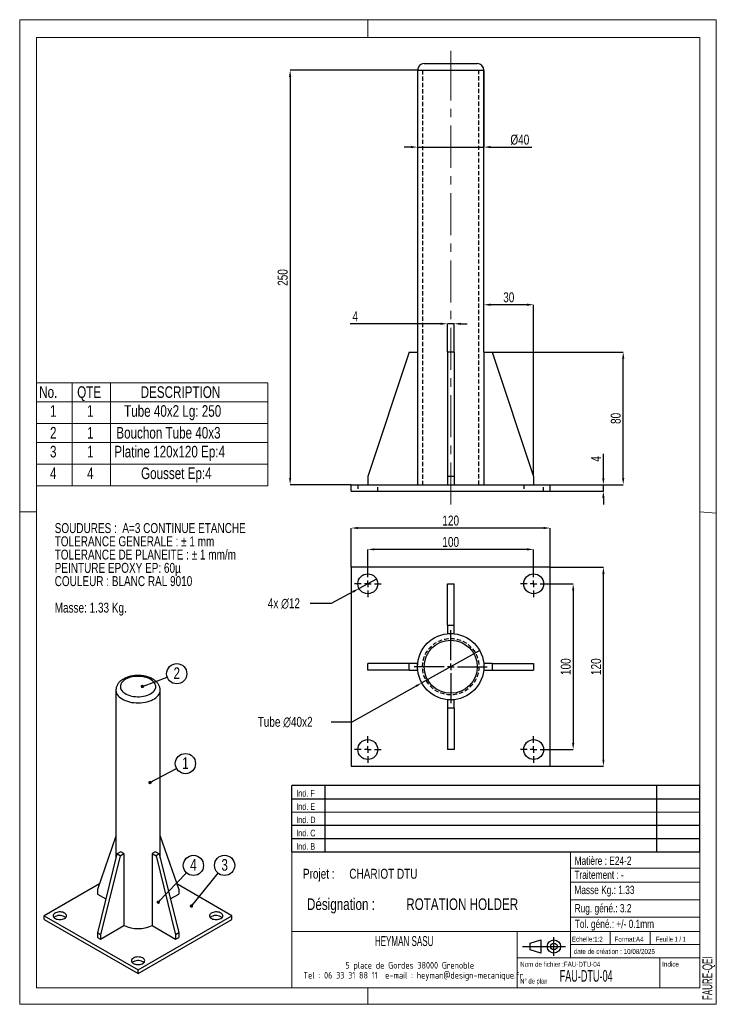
# Model space of a CAD drawing. Header units: millimetres. Extents: x 0 to 210, y 0 to 297.
import ezdxf

# ---------------------------------------------------------------- set-up
doc = ezdxf.new("R2010")
doc.units = ezdxf.units.MM
doc.header["$PDSIZE"] = -1
doc.linetypes.add('CENTERX2', pattern=[20.32, 12.7, -2.54, 2.54, -2.54])
doc.linetypes.add('HIDDEN', pattern=[1.905, 1.27, -0.635])
for name, color, linetype in [('COTES', 1, 'Continuous'), ('NOTES', 6, 'Continuous'), ('TRAIT-MIXTES', 3, 'CENTERX2'), ('TRAIT-TIRET', 2, 'HIDDEN')]:
    doc.layers.add(name, color=color, linetype=linetype)
doc.layers.add('TRAIT-FORT', color=4, linetype='Continuous', lineweight=25)
doc.styles.add('SLDTEXTSTYLE0', font='TXT', dxfattribs={"width": 0.75})
doc.styles.add('SLDTEXTSTYLE1', font='TXT', dxfattribs={"width": 0.605})
doc.styles.add('SLDTEXTSTYLE2', font='TXT', dxfattribs={"width": 0.692308})
doc.styles.add('SLDTEXTSTYLE3', font='TXT', dxfattribs={"width": 0.7})
doc.styles.add('SLDTEXTSTYLE4', font='TXT', dxfattribs={"width": 0.585018})
doc.styles.add('SLDTEXTSTYLE5', font='ISOCP3', dxfattribs={"width": 0.96})
doc.dimstyles.new('SLDDIMSTYLE0', dxfattribs={"dimtxt": 3, "dimasz": 2, "dimexe": 0, "dimexo": 0.0625, "dimgap": 0.75, "dimtad": 1, "dimdec": 0, "dimlfac": 2, "dimrnd": 1e-09, "dimzin": 12, "dimdsep": 46, "dimtxsty": 'SLDTEXTSTYLE0', "dimsah": 1, "dimcen": 0.09, "dimadec": 0, "dimazin": 3, "dimtfac": 1, "dimtdec": 0, "dimtmove": 0, "dimatfit": 0, "dimfxl": 1, "dimfrac": 2, "dimtolj": 1, "dimtzin": 12, "dimarcsym": 0})
doc.dimstyles.new('SLDDIMSTYLE1', dxfattribs={"dimtxt": 3, "dimasz": 2, "dimexe": 0, "dimexo": 0.0625, "dimgap": 0.75, "dimtad": 1, "dimdec": 0, "dimlfac": 2, "dimrnd": 1e-09, "dimzin": 12, "dimdsep": 46, "dimtxsty": 'SLDTEXTSTYLE0', "dimsah": 1, "dimcen": 0.09, "dimadec": 0, "dimazin": 3, "dimtfac": 1, "dimtdec": 0, "dimtofl": 0, "dimtmove": 0, "dimatfit": 3, "dimfxl": 1, "dimfrac": 2, "dimtolj": 1, "dimtzin": 12, "dimarcsym": 0})
doc.dimstyles.new('SLDDIMSTYLE2', dxfattribs={"dimtxt": 3, "dimasz": 2, "dimexe": 0, "dimexo": 0.0625, "dimgap": 0.75, "dimtad": 0, "dimtih": 1, "dimtoh": 1, "dimdec": 0, "dimlfac": 2, "dimrnd": 1e-09, "dimzin": 12, "dimdsep": 46, "dimtxsty": 'SLDTEXTSTYLE0', "dimblk1": 'NONE', "dimsah": 1, "dimcen": 0, "dimadec": 0, "dimazin": 3, "dimtfac": 1, "dimtdec": 0, "dimtmove": 0, "dimatfit": 3, "dimldrblk": 'NONE', "dimfxl": 1, "dimfrac": 2, "dimtolj": 1, "dimtzin": 12, "dimarcsym": 0})
doc.dimstyles.new('SLDDIMSTYLE3', dxfattribs={"dimtxt": 0.18, "dimasz": 1, "dimexe": 0, "dimexo": 0.0625, "dimgap": 0, "dimtad": 0, "dimtih": 1, "dimtoh": 1, "dimdec": 0, "dimrnd": 1e-09, "dimzin": 0, "dimdsep": 46, "dimtxsty": 'Standard', "dimblk1": 'DOT', "dimblk2": 'DOT', "dimsah": 1, "dimcen": 0.09, "dimadec": 0, "dimazin": 0, "dimtfac": 1, "dimtdec": 0, "dimtofl": 0, "dimtmove": 0, "dimatfit": 3, "dimldrblk": 'DOT', "dimfxl": 1, "dimfrac": 2, "dimtolj": 1, "dimtzin": 0, "dimarcsym": 0})

# ---------------------------------------------------------------- blocks, each defined once
blk = doc.blocks.new('Bloc26')
for p, q in [((123, 20), (0, 20)), ((0, 0), (0, 20)), ((10, 20), (10, 0)), ((110, 20), (110, 0)), ((123, 0), (123, 20)), ((0, 16), (123, 16)), ((0, 8), (123, 8)), ((0, 4), (123, 4)), ((0, 0), (123, 0))]:
    blk.add_line(p, q)
at = {"color": 7, "linetype": 'Continuous', "lineweight": 18}
blk.add_line((0, 12), (123, 12), dxfattribs=at)
at = {"color": 7}
for tag in ['AUTOATTR0', 'AUTOATTR1', 'AUTOATTR2', 'AUTOATTR3', 'AUTOATTR4', 'AUTOATTR5', 'AUTOATTR6', 'AUTOATTR7', 'AUTOATTR8', 'AUTOATTR9']:
    blk.add_attdef(tag, (0, 0), '', height=1, dxfattribs=at)
at = {"layer": 'NOTES', "color": 211, "char_height": 2, "attachment_point": 1, "style": 'SLDTEXTSTYLE0'}
for s, insert in [('Ind. F', (1.36, 18.66)), ('Ind. E', (1.36, 14.66)), ('Ind. D', (1.36, 10.66)), ('Ind. C', (1.36, 6.66)), ('Ind. B', (1.36, 2.66))]:
    blk.add_mtext(s, dxfattribs=dict(at, insert=insert))
blk = doc.blocks.new('Bloc2_7')
for p, q in [((2.32, 3.8), (5.55, 4.8)), ((2.32, 1.8), (2.32, 3.8)), ((5.55, 4.8), (5.55, 0.8)), ((9.48, 0), (9.48, 5.6)), ((0, 2.8), (12.98, 2.8)), ((5.55, 0.8), (2.32, 1.8))]:
    blk.add_line(p, q)
for radius in [2, 1]:
    blk.add_circle((9.48, 2.8), radius)
blk = doc.blocks.new('SW_NOTE_0')
at = {"layer": 'NOTES', "color": 0, "char_height": 3, "attachment_point": 1, "style": 'SLDTEXTSTYLE0'}
for s, insert in [('SOUDURES :  A=3 CONTINUE ETANCHE', (0, 3.87)), ('TOLERANCE GENERALE : ± 1 mm', (0, -0.13)), ('TOLERANCE DE PLANEITE : ± 1 mm/m', (0, -4.13)), ('PEINTURE EPOXY EP: 60µ', (0, -8.13)), ('COULEUR : BLANC RAL 9010', (0, -12.13)), ('Masse: 1.33 Kg.', (0, -20.13))]:
    blk.add_mtext(s, dxfattribs=dict(at, insert=insert))
blk = doc.blocks.new('SW_NOTE_1')
at = {"layer": 'NOTES', "color": 0, "char_height": 3.5, "attachment_point": 1, "style": 'SLDTEXTSTYLE0'}
for s, insert in [('Désignation :', (0, 4.51)), ('ROTATION HOLDER', (29.93, 4.51))]:
    blk.add_mtext(s, dxfattribs=dict(at, insert=insert))
blk = doc.blocks.new('SW_NOTE_2')
at = {"layer": 'NOTES', "color": 0, "char_height": 3, "attachment_point": 1, "style": 'SLDTEXTSTYLE0'}
for s, insert in [('Projet :', (0, 3.87)), ('CHARIOT DTU', (13.98, 3.87))]:
    blk.add_mtext(s, dxfattribs=dict(at, insert=insert))
blk = doc.blocks.new('SW_NOTE_3')
at = {"layer": 'NOTES', "color": 0, "char_height": 2, "attachment_point": 2, "style": 'SLDTEXTSTYLE5'}
for s, insert in [('5 place de Gordes 38000 Grenoble', (20.94, 2.58)), ('Tel : 06 33 31 88 11  e-mail : heyman@design-mecanique.fr', (22, -0.42))]:
    blk.add_mtext(s, dxfattribs=dict(at, insert=insert))
blk = doc.blocks.new('SW_TABLEANNOTATION_0')
at = {"color": 0, "linetype": 'Continuous', "lineweight": 18}
for p, q in [((0, 0), (0, -31.06)), ((69.82, 0), (0, 0)), ((10.8, 0), (10.8, -5.74)), ((22.36, 0), (22.36, -5.74)), ((69.82, -31.06), (69.82, 0)), ((0, -5.74), (69.82, -5.74)), ((10.8, -5.74), (10.8, -31.06)), ((22.36, -5.74), (22.36, -31.06)), ((0, -12.27), (69.82, -12.27)), ((0, -18.01), (69.82, -18.01)), ((0, -24.54), (69.82, -24.54)), ((0, -31.06), (69.82, -31.06))]:
    blk.add_line(p, q, dxfattribs=at)
at = {"color": 0, "linetype": 'Continuous', "lineweight": 18, "char_height": 3.5, "attachment_point": 1, "style": 'SLDTEXTSTYLE0'}
for s, insert in [('No.', (0.85, -1.06)), ('QTE', (12.3, -1.06)), ('DESCRIPTION', (31.44, -1.06)), ('1', (4.11, -6.76)), ('1', (15.29, -6.76)), ('Tube 40x2 Lg: 250', (26.45, -6.76)), ('2', (4.11, -13.33)), ('1', (15.29, -13.33)), ('Bouchon Tube 40x3', (24.1, -13.33)), ('3', (4.11, -19.02)), ('1', (15.29, -19.02)), ('Platine 120x120 Ep:4', (23.5, -19.02)), ('4', (4.11, -25.55)), ('4', (15.29, -25.55)), ('Gousset Ep:4', (31.56, -25.55))]:
    blk.add_mtext(s, dxfattribs=dict(at, insert=insert))
blk = doc.blocks.new('_D')
at = {"layer": 'COTES', "color": 0, "lineweight": -2, "transparency": 16777216}
for p, q in [((175.94, 158.74), (175.94, 166.01)), ((159.99, 156.74), (175.94, 156.74)), ((159.99, 154.74), (175.94, 154.74)), ((175.94, 154.74), (175.94, 156.74)), ((175.94, 152.74), (175.94, 150.74))]:
    blk.add_line(p, q, dxfattribs=at)
at = {"layer": 'COTES', "color": 0, "transparency": 16777216}
for points in [[(175.6, 158.74), (176.27, 158.74), (175.94, 156.74)], [(175.6, 152.74), (176.27, 152.74), (175.94, 154.74)]]:
    blk.add_solid(points, dxfattribs=at)
at = {"layer": 'Defpoints', "color": 0, "transparency": 16777216}
for p in [(159.92, 156.74), (159.92, 154.74), (175.94, 156.74)]:
    blk.add_point(p, dxfattribs=at)
at = {"layer": 'COTES', "color": 0, "transparency": 16777216, "insert": (172.19, 164.51), "char_height": 3, "attachment_point": 2, "rotation": 90, "style": 'SLDTEXTSTYLE0'}
blk.add_mtext('\\A1;4', dxfattribs=at)
blk = doc.blocks.new('_D_1')
at = {"layer": 'COTES', "color": 0, "lineweight": -2, "transparency": 16777216}
for p, q in [((142.49, 196.74), (181.92, 196.74)), ((181.92, 158.74), (181.92, 194.74)), ((159.99, 156.74), (181.92, 156.74))]:
    blk.add_line(p, q, dxfattribs=at)
at = {"layer": 'COTES', "color": 0, "transparency": 16777216}
for points in [[(181.59, 194.74), (182.26, 194.74), (181.92, 196.74)], [(181.59, 158.74), (182.26, 158.74), (181.92, 156.74)]]:
    blk.add_solid(points, dxfattribs=at)
at = {"layer": 'Defpoints', "color": 0, "transparency": 16777216}
for p in [(142.42, 196.74), (181.92, 196.74), (159.92, 156.74)]:
    blk.add_point(p, dxfattribs=at)
at = {"layer": 'COTES', "color": 0, "transparency": 16777216, "insert": (178.17, 176.74), "char_height": 3, "attachment_point": 2, "rotation": 90, "style": 'SLDTEXTSTYLE0'}
blk.add_mtext('\\A1;80', dxfattribs=at)
blk = doc.blocks.new('_D_2')
at = {"layer": 'COTES', "color": 0, "lineweight": -2, "transparency": 16777216}
for p, q in [((119.86, 281.74), (81.51, 281.74)), ((81.51, 279.74), (81.51, 158.74)), ((99.86, 156.74), (81.51, 156.74))]:
    blk.add_line(p, q, dxfattribs=at)
at = {"layer": 'COTES', "color": 0, "transparency": 16777216}
for points in [[(81.18, 279.74), (81.84, 279.74), (81.51, 281.74)], [(81.18, 158.74), (81.84, 158.74), (81.51, 156.74)]]:
    blk.add_solid(points, dxfattribs=at)
at = {"layer": 'Defpoints', "color": 0, "transparency": 16777216}
for p in [(119.92, 281.74), (81.51, 156.74), (99.92, 156.74)]:
    blk.add_point(p, dxfattribs=at)
at = {"layer": 'COTES', "color": 0, "transparency": 16777216, "insert": (77.76, 219.24), "char_height": 3, "attachment_point": 2, "rotation": 90, "style": 'SLDTEXTSTYLE0'}
blk.add_mtext('\\A1;250', dxfattribs=at)
blk = doc.blocks.new('_D_3')
at = {"layer": 'COTES', "color": 0, "lineweight": -2, "transparency": 16777216}
for p, q in [((126.92, 205.27), (99.64, 205.27)), ((128.92, 196.8), (128.92, 205.27)), ((130.92, 205.27), (128.92, 205.27)), ((130.92, 196.8), (130.92, 205.27)), ((132.92, 205.27), (134.92, 205.27))]:
    blk.add_line(p, q, dxfattribs=at)
at = {"layer": 'COTES', "color": 0, "transparency": 16777216}
for points in [[(126.92, 205.6), (126.92, 204.94), (128.92, 205.27)], [(132.92, 205.6), (132.92, 204.94), (130.92, 205.27)]]:
    blk.add_solid(points, dxfattribs=at)
at = {"layer": 'Defpoints', "color": 0, "transparency": 16777216}
for p in [(128.92, 205.27), (128.92, 196.74), (130.92, 196.74)]:
    blk.add_point(p, dxfattribs=at)
at = {"layer": 'COTES', "color": 0, "transparency": 16777216, "insert": (101.14, 209.02), "char_height": 3, "attachment_point": 2, "style": 'SLDTEXTSTYLE0'}
blk.add_mtext('\\A1;4', dxfattribs=at)
blk = doc.blocks.new('_D_4')
at = {"layer": 'COTES', "color": 0, "lineweight": -2, "transparency": 16777216}
for p, q in [((139.92, 196.8), (139.92, 211.02)), ((152.92, 211.02), (141.92, 211.02)), ((154.92, 159.3), (154.92, 211.02))]:
    blk.add_line(p, q, dxfattribs=at)
at = {"layer": 'COTES', "color": 0, "transparency": 16777216}
for points in [[(141.92, 211.35), (141.92, 210.68), (139.92, 211.02)], [(152.92, 211.35), (152.92, 210.68), (154.92, 211.02)]]:
    blk.add_solid(points, dxfattribs=at)
at = {"layer": 'Defpoints', "color": 0, "transparency": 16777216}
for p in [(139.92, 211.02), (139.92, 196.74), (154.92, 159.24)]:
    blk.add_point(p, dxfattribs=at)
at = {"layer": 'COTES', "color": 0, "transparency": 16777216, "insert": (147.42, 214.77), "char_height": 3, "attachment_point": 2, "style": 'SLDTEXTSTYLE0'}
blk.add_mtext('\\A1;30', dxfattribs=at)
blk = doc.blocks.new('_D_5')
at = {"layer": 'COTES', "color": 0, "lineweight": -2, "transparency": 16777216}
for p, q in [((119.92, 281.68), (119.92, 258.57)), ((139.92, 281.68), (139.92, 258.57)), ((117.92, 258.57), (115.92, 258.57)), ((119.92, 258.57), (139.92, 258.57)), ((141.92, 258.57), (154.33, 258.57))]:
    blk.add_line(p, q, dxfattribs=at)
at = {"layer": 'COTES', "color": 0, "transparency": 16777216}
for points in [[(117.92, 258.91), (117.92, 258.24), (119.92, 258.57)], [(141.92, 258.91), (141.92, 258.24), (139.92, 258.57)]]:
    blk.add_solid(points, dxfattribs=at)
at = {"layer": 'Defpoints', "color": 0, "transparency": 16777216}
for p in [(119.92, 281.74), (139.92, 281.74), (139.92, 258.57)]:
    blk.add_point(p, dxfattribs=at)
at = {"layer": 'COTES', "color": 0, "transparency": 16777216, "insert": (150.76, 262.32), "char_height": 3, "attachment_point": 2, "style": 'SLDTEXTSTYLE0'}
blk.add_mtext('\\A1;%%c40', dxfattribs=at)
blk = doc.blocks.new('_D_6')
at = {"layer": 'COTES', "color": 0, "lineweight": -2, "transparency": 16777216}
for p, q in [((158.99, 126.84), (166.84, 126.84)), ((166.84, 124.84), (166.84, 78.84)), ((158.99, 76.84), (166.84, 76.84))]:
    blk.add_line(p, q, dxfattribs=at)
at = {"layer": 'COTES', "color": 0, "transparency": 16777216}
for points in [[(166.5, 124.84), (167.17, 124.84), (166.84, 126.84)], [(166.5, 78.84), (167.17, 78.84), (166.84, 76.84)]]:
    blk.add_solid(points, dxfattribs=at)
at = {"layer": 'Defpoints', "color": 0, "transparency": 16777216}
for p in [(158.92, 126.84), (158.92, 76.84), (166.84, 76.84)]:
    blk.add_point(p, dxfattribs=at)
at = {"layer": 'COTES', "color": 0, "transparency": 16777216, "insert": (163.09, 101.84), "char_height": 3, "attachment_point": 2, "rotation": 90, "style": 'SLDTEXTSTYLE0'}
blk.add_mtext('\\A1;100', dxfattribs=at)
blk = doc.blocks.new('_D_7')
at = {"layer": 'COTES', "color": 0, "lineweight": -2, "transparency": 16777216}
for p, q in [((159.99, 131.84), (175.95, 131.84)), ((175.95, 73.84), (175.95, 129.84)), ((159.99, 71.84), (175.95, 71.84))]:
    blk.add_line(p, q, dxfattribs=at)
at = {"layer": 'COTES', "color": 0, "transparency": 16777216}
for points in [[(175.62, 129.84), (176.29, 129.84), (175.95, 131.84)], [(175.62, 73.84), (176.29, 73.84), (175.95, 71.84)]]:
    blk.add_solid(points, dxfattribs=at)
at = {"layer": 'Defpoints', "color": 0, "transparency": 16777216}
for p in [(159.92, 131.84), (175.95, 131.84), (159.92, 71.84)]:
    blk.add_point(p, dxfattribs=at)
at = {"layer": 'COTES', "color": 0, "transparency": 16777216, "insert": (172.2, 101.84), "char_height": 3, "attachment_point": 2, "rotation": 90, "style": 'SLDTEXTSTYLE0'}
blk.add_mtext('\\A1;120', dxfattribs=at)
blk = doc.blocks.new('_D_8')
at = {"layer": 'COTES', "color": 0, "lineweight": -2, "transparency": 16777216}
for p, q in [((104.92, 130.9), (104.92, 137.22)), ((152.92, 137.22), (106.92, 137.22)), ((154.92, 130.9), (154.92, 137.22))]:
    blk.add_line(p, q, dxfattribs=at)
at = {"layer": 'COTES', "color": 0, "transparency": 16777216}
for points in [[(106.92, 137.55), (106.92, 136.89), (104.92, 137.22)], [(152.92, 137.55), (152.92, 136.89), (154.92, 137.22)]]:
    blk.add_solid(points, dxfattribs=at)
at = {"layer": 'Defpoints', "color": 0, "transparency": 16777216}
for p in [(104.92, 137.22), (104.92, 130.84), (154.92, 130.84)]:
    blk.add_point(p, dxfattribs=at)
at = {"layer": 'COTES', "color": 0, "transparency": 16777216, "insert": (129.92, 140.97), "char_height": 3, "attachment_point": 2, "style": 'SLDTEXTSTYLE0'}
blk.add_mtext('\\A1;100', dxfattribs=at)
blk = doc.blocks.new('_D_9')
at = {"layer": 'COTES', "color": 0, "lineweight": -2, "transparency": 16777216}
for p, q in [((99.92, 131.9), (99.92, 143.67)), ((157.92, 143.67), (101.92, 143.67)), ((159.92, 131.9), (159.92, 143.67))]:
    blk.add_line(p, q, dxfattribs=at)
at = {"layer": 'COTES', "color": 0, "transparency": 16777216}
for points in [[(101.92, 144), (101.92, 143.34), (99.92, 143.67)], [(157.92, 144), (157.92, 143.34), (159.92, 143.67)]]:
    blk.add_solid(points, dxfattribs=at)
at = {"layer": 'Defpoints', "color": 0, "transparency": 16777216}
for p in [(99.92, 143.67), (99.92, 131.84), (159.92, 131.84)]:
    blk.add_point(p, dxfattribs=at)
at = {"layer": 'COTES', "color": 0, "transparency": 16777216, "insert": (129.92, 147.42), "char_height": 3, "attachment_point": 2, "style": 'SLDTEXTSTYLE0'}
blk.add_mtext('\\A1;120', dxfattribs=at)
blk = doc.blocks.new('_D_10')
at = {"layer": 'COTES', "color": 0, "lineweight": -2, "transparency": 16777216}
for p, q in [((107.57, 128.26), (102.28, 125.42)), ((94.01, 120.97), (100.52, 124.47)), ((87.54, 120.97), (94.01, 120.97))]:
    blk.add_line(p, q, dxfattribs=at)
at = {"layer": 'COTES', "color": 0, "transparency": 16777216}
blk.add_solid([(100.36, 124.76), (100.68, 124.18), (102.28, 125.42)], dxfattribs=at)
at = {"layer": 'Defpoints', "color": 0, "transparency": 16777216}
for p in [(107.57, 128.26), (102.28, 125.42)]:
    blk.add_point(p, dxfattribs=at)
at = {"layer": 'COTES', "color": 0, "transparency": 16777216, "insert": (74.79, 122.47), "char_height": 3, "attachment_point": 1, "style": 'SLDTEXTSTYLE0'}
blk.add_mtext('\\A1;4x ∅12', dxfattribs=at)
blk = doc.blocks.new('_None')
blk = doc.blocks.new('_D_11')
at = {"layer": 'COTES', "color": 0, "lineweight": -2, "transparency": 16777216}
for p, q in [((138.65, 106.72), (121.2, 96.96)), ((100.2, 85.21), (119.45, 95.98)), ((93.86, 85.21), (100.2, 85.21))]:
    blk.add_line(p, q, dxfattribs=at)
at = {"layer": 'COTES', "color": 0, "transparency": 16777216}
blk.add_solid([(119.29, 96.27), (119.62, 95.69), (121.2, 96.96)], dxfattribs=at)
at = {"layer": 'Defpoints', "color": 0, "transparency": 16777216}
for p in [(138.65, 106.72), (121.2, 96.96)]:
    blk.add_point(p, dxfattribs=at)
at = {"layer": 'COTES', "color": 0, "transparency": 16777216, "insert": (71.73, 86.71), "char_height": 3, "attachment_point": 1, "style": 'SLDTEXTSTYLE0'}
blk.add_mtext('\\A1;Tube ∅40x2', dxfattribs=at)
blk = doc.blocks.new('SW_CENTERMARKSYMBOL_0')
at = {"layer": 'TRAIT-MIXTES', "color": 0}
for p, q in [((0, 2), (0, 11)), ((-2, 0), (-11, 0)), ((0, 0), (-1, 0)), ((0, 0), (0, 1)), ((0, 0), (0, -1)), ((0, 0), (1, 0)), ((2, 0), (11, 0)), ((0, -2), (0, -11))]:
    blk.add_line(p, q, dxfattribs=at)
blk = doc.blocks.new('SW_CENTERMARKSYMBOL_1')
at = {"layer": 'TRAIT-MIXTES', "color": 0}
for p, q in [((0, 2), (0, 4)), ((-2, 0), (-4, 0)), ((0, 0), (-1, 0)), ((0, 0), (0, 1)), ((0, 0), (0, -1)), ((0, 0), (1, 0)), ((2, 0), (4, 0)), ((0, -2), (0, -4))]:
    blk.add_line(p, q, dxfattribs=at)
blk = doc.blocks.new('SW_CENTERMARKSYMBOL_2')
at = {"layer": 'TRAIT-MIXTES', "color": 0}
for p, q in [((0, 2), (0, 4)), ((-2, 0), (-4, 0)), ((0, 0), (-1, 0)), ((0, 0), (0, 1)), ((0, 0), (0, -1)), ((0, 0), (1, 0)), ((2, 0), (4, 0)), ((0, -2), (0, -4))]:
    blk.add_line(p, q, dxfattribs=at)
blk = doc.blocks.new('SW_CENTERMARKSYMBOL_3')
at = {"layer": 'TRAIT-MIXTES', "color": 0}
for p, q in [((0, 2), (0, 4)), ((-2, 0), (-4, 0)), ((0, 0), (-1, 0)), ((0, 0), (0, 1)), ((0, 0), (0, -1)), ((0, 0), (1, 0)), ((2, 0), (4, 0)), ((0, -2), (0, -4))]:
    blk.add_line(p, q, dxfattribs=at)
blk = doc.blocks.new('SW_CENTERMARKSYMBOL_4')
at = {"layer": 'TRAIT-MIXTES', "color": 0}
for p, q in [((0, 2), (0, 4)), ((-2, 0), (-4, 0)), ((0, 0), (-1, 0)), ((0, 0), (0, 1)), ((0, 0), (0, -1)), ((0, 0), (1, 0)), ((2, 0), (4, 0)), ((0, -2), (0, -4))]:
    blk.add_line(p, q, dxfattribs=at)
blk = doc.blocks.new('SW_NOTE_4')
at = {"layer": 'NOTES', "color": 0}
blk.add_circle((2.69, 1.44), 3.05, dxfattribs=at)
at = {"layer": 'NOTES', "color": 0, "insert": (2.7, 3.35), "char_height": 3.5, "attachment_point": 2, "style": 'SLDTEXTSTYLE0'}
blk.add_mtext('1', dxfattribs=at)
blk = doc.blocks.new('_Dot')
at = {"color": 0, "linetype": 'ByBlock', "lineweight": -2}
blk.add_line((-0.5, 0), (-1, 0), dxfattribs=at)
at = {"color": 0, "linetype": 'ByBlock', "const_width": 0.5}
blk.add_lwpolyline([(-0.25, 0, 1), (0.25, 0, 1)], format="xyb", close=True, dxfattribs=at)
blk = doc.blocks.new('SW_NOTE_5')
at = {"layer": 'NOTES', "color": 0}
blk.add_circle((2.86, 1.06), 3.05, dxfattribs=at)
at = {"layer": 'NOTES', "color": 0, "insert": (2.87, 2.97), "char_height": 3.5, "attachment_point": 2, "style": 'SLDTEXTSTYLE0'}
blk.add_mtext('2', dxfattribs=at)
blk = doc.blocks.new('SW_NOTE_6')
at = {"layer": 'NOTES', "color": 0}
blk.add_circle((1.93, 2.37), 3.05, dxfattribs=at)
at = {"layer": 'NOTES', "color": 0, "insert": (1.94, 4.27), "char_height": 3.5, "attachment_point": 2, "style": 'SLDTEXTSTYLE0'}
blk.add_mtext('3', dxfattribs=at)
blk = doc.blocks.new('SW_NOTE_7')
at = {"layer": 'NOTES', "color": 0}
blk.add_circle((2.11, 2.21), 3.05, dxfattribs=at)
at = {"layer": 'NOTES', "color": 0, "insert": (2.11, 4.12), "char_height": 3.5, "attachment_point": 2, "style": 'SLDTEXTSTYLE0'}
blk.add_mtext('4', dxfattribs=at)

msp = doc.modelspace()

# ---------------------------------------------------------------- linework, layer by layer
at = {"lineweight": 18}
for p, q in [((-0.02, 297), (209.98, 297)), ((-0.02, 297), (-0.02, 0)), ((104.98, 297), (104.98, 291.63)), ((209.98, 297), (209.98, 0)), ((5, 291.63), (205, 291.63)), ((5, 291.63), (5, 148.51)), ((205, 291.63), (205, 5)), ((129.92, 283.74), (129.92, 287.64)), ((-0.02, 148.51), (5, 148.51)), ((5, 148.51), (5, 5)), ((205, 148.52), (209.98, 148.11)), ((5, 67.69), (5, 5)), ((82, 46), (82, 5)), ((205, 46), (82, 46)), ((166, 46), (166, 14)), ((205, 46), (205, 5)), ((166, 41.11), (205, 41.11)), ((166, 36.8), (205, 36.8)), ((166, 31.55), (205, 31.55)), ((166, 26.26), (205, 26.26)), ((82, 22), (205, 22)), ((150, 22), (150, 5)), ((178, 22), (178, 18)), ((190, 22), (190, 18)), ((166, 18), (205, 18)), ((150, 14), (205, 14)), ((193, 14), (193, 5)), ((5, 5), (205, 5)), ((82, 5), (205, 5)), ((104.98, 0), (104.98, 5)), ((-0.02, 0), (209.98, 0))]:
    msp.add_line(p, q, dxfattribs=at)
at = {"layer": 'TRAIT-FORT', "lineweight": 25}
for p, q in [((121.92, 283.74), (137.92, 283.74)), ((119.92, 281.74), (119.92, 196.74)), ((119.92, 281.74), (139.92, 281.74)), ((139.92, 196.74), (139.92, 281.74)), ((117.42, 196.74), (104.92, 159.24)), ((117.42, 196.74), (119.92, 196.74)), ((119.92, 196.74), (119.92, 156.74)), ((130.92, 196.74), (128.92, 196.74)), ((128.92, 196.74), (128.92, 159.24)), ((130.92, 196.74), (130.92, 159.24)), ((139.92, 196.74), (139.92, 156.74)), ((139.92, 196.74), (142.42, 196.74)), ((142.42, 196.74), (154.92, 159.24)), ((104.92, 159.24), (104.92, 156.74)), ((130.92, 159.24), (128.92, 159.24)), ((128.92, 159.24), (128.92, 156.74)), ((130.92, 159.24), (130.92, 156.74)), ((154.92, 159.24), (154.92, 156.74)), ((99.92, 154.74), (99.92, 156.74)), ((99.92, 156.74), (159.92, 156.74)), ((99.92, 154.74), (159.92, 154.74)), ((159.92, 154.74), (159.92, 156.74)), ((159.92, 131.84), (99.92, 131.84)), ((99.92, 131.84), (99.92, 71.84)), ((159.92, 71.84), (159.92, 131.84)), ((128.92, 126.84), (130.92, 126.84)), ((128.92, 114.34), (128.92, 126.84)), ((130.92, 114.34), (130.92, 126.84)), ((128.92, 114.34), (130.92, 114.34)), ((128.92, 114.34), (128.92, 111.84)), ((130.92, 111.84), (130.92, 114.34)), ((128.92, 111.84), (130.92, 111.84)), ((104.92, 100.84), (104.92, 102.84)), ((117.42, 102.84), (104.92, 102.84)), ((117.42, 100.84), (117.42, 102.84)), ((119.92, 102.84), (117.42, 102.84)), ((119.92, 100.84), (119.92, 102.84)), ((142.42, 102.84), (139.92, 102.84)), ((139.92, 102.84), (139.92, 100.84)), ((142.42, 102.84), (154.92, 102.84)), ((142.42, 102.84), (142.42, 100.84)), ((154.92, 102.84), (154.92, 100.84)), ((117.42, 100.84), (104.92, 100.84)), ((117.42, 100.84), (119.92, 100.84)), ((139.92, 100.84), (142.42, 100.84)), ((142.42, 100.84), (154.92, 100.84)), ((29, 94.76), (29, 44.14)), ((42.33, 44.14), (42.33, 94.76)), ((128.92, 91.84), (128.92, 89.34)), ((130.92, 91.84), (128.92, 91.84)), ((130.92, 89.34), (128.92, 89.34)), ((128.92, 89.34), (128.92, 76.84)), ((130.92, 89.34), (130.92, 91.84)), ((130.92, 89.34), (130.92, 76.84)), ((130.92, 76.84), (128.92, 76.84)), ((99.92, 71.84), (159.92, 71.84)), ((29, 50.75), (23.41, 34.61)), ((42.33, 50.75), (47.92, 34.61)), ((29.3, 45.36), (23.41, 21.55)), ((30.25, 44.82), (24.35, 21)), ((30.48, 46.04), (29.3, 45.36)), ((30.25, 44.82), (29.3, 45.36)), ((30.25, 44.82), (31.42, 45.5)), ((31.42, 45.5), (30.48, 46.04)), ((31.42, 45.5), (31.42, 23.73)), ((40.85, 46.04), (39.91, 45.5)), ((39.91, 45.5), (39.91, 23.73)), ((39.91, 45.5), (41.09, 44.82)), ((42.03, 45.36), (40.85, 46.04)), ((42.03, 45.36), (41.09, 44.82)), ((41.09, 44.82), (46.98, 21)), ((42.03, 45.36), (47.92, 21.55)), ((24, 36.31), (7.38, 26.72)), ((63.95, 26.72), (47.33, 36.31)), ((23.41, 34.61), (23.41, 33.25)), ((23.41, 33.25), (25.94, 31.79)), ((45.39, 31.79), (47.92, 33.25)), ((47.92, 34.61), (47.92, 33.25)), ((7.38, 26.72), (35.67, 10.39)), ((7.38, 25.63), (7.38, 26.72)), ((7.38, 25.63), (35.67, 9.3)), ((35.67, 10.39), (63.95, 26.72)), ((35.67, 9.3), (63.95, 25.63)), ((63.95, 25.63), (63.95, 26.72)), ((24.35, 21), (23.41, 21.55)), ((23.41, 21.55), (23.41, 20.19)), ((24.35, 19.64), (31.42, 23.73)), ((24.35, 21), (24.35, 19.64)), ((39.91, 23.73), (46.98, 19.64)), ((47.92, 21.55), (46.98, 21)), ((46.98, 21), (46.98, 19.64)), ((47.92, 21.55), (47.92, 20.19)), ((23.41, 20.19), (24.35, 19.64)), ((46.98, 19.64), (47.92, 20.19)), ((35.67, 9.3), (35.67, 10.39))]:
    msp.add_line(p, q, dxfattribs=at)
at = {"layer": 'TRAIT-FORT', "lineweight": 25, "flags": 128}
for points in [[(31.9, 98.03), (31.48, 97.76), (31.13, 97.47), (30.83, 97.15), (30.6, 96.82), (30.44, 96.48), (30.35, 96.12), (30.34, 95.76), (30.39, 95.41), (30.52, 95.06), (30.71, 94.72), (30.97, 94.39), (31.3, 94.09), (31.68, 93.81), (32.12, 93.55), (32.61, 93.33), (33.14, 93.14), (33.7, 92.99), (34.29, 92.88), (34.89, 92.81), (35.51, 92.78), (36.13, 92.79), (36.75, 92.84), (37.34, 92.93), (37.92, 93.06), (38.47, 93.23), (38.98, 93.44), (39.44, 93.68), (39.85, 93.94), (40.21, 94.24), (40.5, 94.55), (40.73, 94.88), (40.89, 95.23), (40.98, 95.58), (41, 95.94), (40.94, 96.3), (40.82, 96.65), (40.62, 96.99), (40.36, 97.31), (40.04, 97.62), (39.65, 97.9), (39.21, 98.15), (38.73, 98.38), (38.2, 98.56), (37.64, 98.71), (37.05, 98.83), (36.44, 98.9), (35.82, 98.93), (35.2, 98.92), (34.59, 98.87), (33.99, 98.78), (33.41, 98.64), (32.87, 98.47), (32.36, 98.27), (31.9, 98.03)], [(29, 94.76), (29.01, 94.62), (29.07, 94.22), (29.2, 93.83), (29.4, 93.45), (29.67, 93.09), (30, 92.74), (30.39, 92.42), (30.83, 92.11), (31.33, 91.84), (31.87, 91.6), (32.46, 91.39), (33.08, 91.22), (33.72, 91.08), (34.39, 90.99), (35.07, 90.93), (35.75, 90.92), (36.44, 90.94), (37.11, 91.01), (37.78, 91.11), (38.42, 91.26), (39.03, 91.44), (39.6, 91.66), (40.13, 91.91), (40.62, 92.19), (41.05, 92.49), (41.43, 92.83), (41.74, 93.18), (41.99, 93.55), (42.17, 93.93), (42.29, 94.32), (42.33, 94.72), (42.33, 94.76)], [(29, 94.76), (29.01, 94.62), (29.07, 94.22), (29.2, 93.83), (29.4, 93.45), (29.67, 93.09), (30, 92.74), (30.39, 92.42), (30.83, 92.11), (31.33, 91.84), (31.87, 91.6), (32.46, 91.39), (33.08, 91.22), (33.72, 91.08), (34.39, 90.99), (35.07, 90.93), (35.75, 90.92), (36.44, 90.94), (37.11, 91.01), (37.78, 91.11), (38.42, 91.26), (39.03, 91.44), (39.6, 91.66), (40.13, 91.91), (40.62, 92.19), (41.05, 92.49), (41.43, 92.83), (41.74, 93.18), (41.99, 93.55), (42.17, 93.93), (42.29, 94.32), (42.33, 94.72), (42.33, 94.76)], [(13.51, 25.9), (13.75, 26.07), (13.94, 26.27), (14.05, 26.47), (14.1, 26.69), (14.07, 26.91), (13.97, 27.12), (13.8, 27.32), (13.58, 27.5), (13.3, 27.64), (12.97, 27.76), (12.61, 27.83), (12.24, 27.87), (11.86, 27.87), (11.49, 27.82), (11.14, 27.73), (10.82, 27.61), (10.55, 27.45), (10.34, 27.27), (10.19, 27.07), (10.11, 26.86), (10.1, 26.64), (10.17, 26.42), (10.3, 26.22), (10.5, 26.03), (10.75, 25.87), (11.06, 25.73), (11.4, 25.64), (11.77, 25.58), (12.14, 25.57), (12.52, 25.59), (12.88, 25.66), (13.22, 25.76), (13.51, 25.9)], [(60.65, 25.9), (60.89, 26.07), (61.08, 26.27), (61.19, 26.47), (61.24, 26.69), (61.21, 26.91), (61.11, 27.12), (60.95, 27.32), (60.72, 27.5), (60.44, 27.64), (60.11, 27.76), (59.76, 27.83), (59.38, 27.87), (59, 27.87), (58.63, 27.82), (58.28, 27.73), (57.96, 27.61), (57.7, 27.45), (57.48, 27.27), (57.33, 27.07), (57.25, 26.86), (57.24, 26.64), (57.31, 26.42), (57.44, 26.22), (57.64, 26.03), (57.89, 25.87), (58.2, 25.73), (58.54, 25.64), (58.91, 25.58), (59.29, 25.57), (59.66, 25.59), (60.02, 25.66), (60.36, 25.76), (60.65, 25.9)], [(10.68, 26.45), (10.44, 26.28), (10.33, 26.18)], [(57.82, 26.45), (57.58, 26.28), (57.47, 26.18)], [(34.25, 13.93), (34.01, 13.76), (33.83, 13.57), (33.71, 13.36), (33.67, 13.14), (33.69, 12.92), (33.79, 12.71), (33.96, 12.51), (34.19, 12.34), (34.47, 12.19), (34.79, 12.07), (35.15, 12), (35.52, 11.96), (35.9, 11.97), (36.28, 12.01), (36.63, 12.1), (36.94, 12.22), (37.21, 12.38), (37.42, 12.56), (37.57, 12.76), (37.65, 12.98), (37.66, 13.2), (37.6, 13.41), (37.47, 13.62), (37.27, 13.8), (37.01, 13.97), (36.71, 14.1), (36.37, 14.19), (36, 14.25), (35.62, 14.27), (35.24, 14.24), (34.88, 14.17), (34.55, 14.07), (34.25, 13.93)], [(34.25, 12.84), (34.01, 12.67), (33.9, 12.57)]]:
    msp.add_lwpolyline(points, dxfattribs=at)
at = {"layer": 'TRAIT-FORT', "lineweight": 25}
for centre, radius in [((104.92, 126.84), 3), ((154.92, 126.84), 3), ((129.92, 101.84), 10), ((129.92, 101.84), 8), ((104.92, 76.84), 3), ((154.92, 76.84), 3)]:
    msp.add_circle(centre, radius, dxfattribs=at)
for centre, radius, start, end in [((121.92, 281.74), 2, 90, 180), ((137.92, 281.74), 2, 0, 90), ((12.07, 23.98), 2.83, 50.8448, 119.3695), ((59.21, 23.98), 2.83, 50.8448, 119.3695), ((35.67, 33.32), 10.47, 246.0977, 293.9023), ((35.64, 10.37), 2.83, 50.8448, 119.3695)]:
    msp.add_arc(centre, radius, start, end, dxfattribs=at)
for points, knots in [([(31.23, 98.1), (31.14, 98.04), (30.88, 97.89), (30.49, 97.61), (30.09, 97.24), (29.73, 96.84), (29.45, 96.42), (29.23, 95.98), (29.09, 95.53), (29.01, 95.12), (29.01, 94.86), (29.01, 94.76)], [0, 0, 0, 0, 0.069441, 0.197501, 0.325408, 0.451639, 0.574993, 0.694675, 0.810583, 0.923256, 1, 1, 1, 1]), ([(42.33, 94.76), (42.33, 94.85), (42.33, 95.09), (42.26, 95.48), (42.13, 95.9), (41.94, 96.32), (41.7, 96.71), (41.39, 97.09), (41.03, 97.45), (40.62, 97.78), (40.15, 98.08), (39.64, 98.35), (39.09, 98.58), (38.51, 98.78), (37.9, 98.94), (37.28, 99.06), (36.64, 99.14), (35.99, 99.18), (35.34, 99.18), (34.69, 99.14), (34.05, 99.06), (33.42, 98.94), (32.82, 98.78), (32.23, 98.58), (31.7, 98.35), (31.38, 98.18), (31.23, 98.1)], [0, 0, 0, 0, 0.0239058, 0.0621158, 0.100332, 0.1389632, 0.1783661, 0.2188005, 0.260376, 0.3030146, 0.3464703, 0.3904169, 0.4345456, 0.4786188, 0.5225593, 0.5663533, 0.6100238, 0.6536133, 0.6971738, 0.7407622, 0.7844182, 0.828202, 0.8721725, 0.9163825, 0.9608685, 1, 1, 1, 1])]:
    msp.add_open_spline(points, degree=3, knots=knots, dxfattribs=at)
at = {"layer": 'TRAIT-MIXTES', "lineweight": 18}
msp.add_line((129.92, 150.74), (129.92, 283.74), dxfattribs=at)
at = {"layer": 'TRAIT-TIRET'}
for p, q in [((121.42, 281.74), (121.42, 156.74)), ((138.42, 156.74), (138.42, 281.74)), ((101.92, 156.74), (101.92, 154.74)), ((107.92, 154.74), (107.92, 156.74)), ((151.92, 156.74), (151.92, 154.74)), ((157.92, 154.74), (157.92, 156.74))]:
    msp.add_line(p, q, dxfattribs=at)
msp.add_circle((129.92, 101.84), 8.5, dxfattribs=at)

# ---------------------------------------------------------------- block references
at = {"lineweight": 18}
msp.add_blockref('SW_TABLEANNOTATION_0', (5.01, 187.48), dxfattribs=at)
for name, p in [('Bloc26', (81.99, 45.99)), ('Bloc2_7', (151.56, 14.63))]:
    msp.add_blockref(name, p)
at = {"layer": 'NOTES'}
for name, p in [('SW_NOTE_0', (10.53, 141.28)), ('SW_NOTE_5', (44.46, 98.66)), ('SW_NOTE_4', (47.25, 71.17)), ('SW_NOTE_7', (50.24, 39.69)), ('SW_NOTE_6', (59.82, 39.54)), ('SW_NOTE_2', (85.37, 37.01)), ('SW_NOTE_1', (86.59, 27.44)), ('SW_NOTE_3', (96.63, 10.19))]:
    msp.add_blockref(name, p, dxfattribs=at)
at = {"layer": 'TRAIT-MIXTES'}
for name, p in [('SW_CENTERMARKSYMBOL_4', (104.92, 126.84)), ('SW_CENTERMARKSYMBOL_3', (154.92, 126.84)), ('SW_CENTERMARKSYMBOL_0', (129.92, 101.84)), ('SW_CENTERMARKSYMBOL_1', (104.92, 76.84)), ('SW_CENTERMARKSYMBOL_2', (154.92, 76.84))]:
    msp.add_blockref(name, p, dxfattribs=at)

# ---------------------------------------------------------------- texts
at = {"layer": 'NOTES'}
for s, insert, char_height, attachment_point, style in [('Matière : E24-2', (167.27, 44.56), 2.5, 1, 'SLDTEXTSTYLE0'), ('Traitement : -', (167.2, 40.32), 2.5, 1, 'SLDTEXTSTYLE0'), ('Masse Kg.: 1.33', (167.2, 35.75), 2.5, 1, 'SLDTEXTSTYLE0'), ('Rug. géné.: 3.2', (167.28, 30.24), 2.5, 1, 'SLDTEXTSTYLE0'), ('Tol. géné.: +/- 0.1mm', (167.32, 25.5), 2.5, 1, 'SLDTEXTSTYLE0'), ('HEYMAN SASU', (115.88, 20.57), 3, 2, 'SLDTEXTSTYLE1'), ('Echelle:1:2', (166.45, 20.4), 1.5, 1, 'SLDTEXTSTYLE0'), ('Format:A4', (179.29, 20.38), 1.5, 1, 'SLDTEXTSTYLE0'), ('Feuille 1 / 1', (191.81, 20.38), 1.5, 1, 'SLDTEXTSTYLE2'), ('date de création : 10/08/2025', (167.01, 16.69), 1.5, 1, 'SLDTEXTSTYLE0'), ('Nom de fichier :FAU-DTU-04', (150.85, 12.82), 1.5, 1, 'SLDTEXTSTYLE0'), ('Indice', (193.69, 12.86), 1.5, 1, 'SLDTEXTSTYLE0'), ('FAU-DTU-04', (162.76, 10.33), 3.5, 1, 'SLDTEXTSTYLE4'), ('N° de plan', (150.88, 7.77), 1.5, 1, 'SLDTEXTSTYLE3')]:
    msp.add_mtext(s, dxfattribs=dict(at, insert=insert, char_height=char_height, attachment_point=attachment_point, style=style))
at = {"layer": 'NOTES', "insert": (205.8, 1.26), "char_height": 3, "attachment_point": 1, "rotation": 90, "style": 'SLDTEXTSTYLE1'}
msp.add_mtext('FAURE-QEI', dxfattribs=at)

# ---------------------------------------------------------------- dimensions: what is measured, and where the dimension line sits
at = {"layer": 'COTES'}
for base, p1, p2, dimstyle, picture, middle in [((81.51, 156.74), (119.92, 281.74), (99.92, 156.74), 'SLDDIMSTYLE1', '_D_2', (81.51, 219.24)), ((181.92, 196.74), (159.92, 156.74), (142.42, 196.74), 'SLDDIMSTYLE1', '_D_1', (181.92, 176.74)), ((175.94, 156.74), (159.92, 154.74), (159.92, 156.74), 'SLDDIMSTYLE0', '_D', (175.94, 164.51)), ((175.95, 131.84), (159.92, 71.84), (159.92, 131.84), 'SLDDIMSTYLE1', '_D_7', (175.95, 101.84)), ((166.84, 76.84), (158.92, 126.84), (158.92, 76.84), 'SLDDIMSTYLE1', '_D_6', (166.84, 101.84))]:
    dim = msp.add_linear_dim(base=base, p1=p1, p2=p2, angle=90, dimstyle=dimstyle, dxfattribs=at)
    dim.commit()
    dim.dimension.update_dxf_attribs({"geometry": picture, "text_midpoint": middle, "dimtype": 160})
dim = msp.add_linear_dim(base=(139.92, 258.57), p1=(119.92, 281.74), p2=(139.92, 281.74), text='%%c<>', dimstyle='SLDDIMSTYLE0', dxfattribs=at)
dim.commit()
dim.dimension.update_dxf_attribs({"geometry": '_D_5', "text_midpoint": (150.76, 258.57), "dimtype": 160})
for base, p1, p2, dimstyle, picture, middle in [((139.92, 211.02), (154.92, 159.24), (139.92, 196.74), 'SLDDIMSTYLE1', '_D_4', (147.42, 211.02)), ((128.92, 205.27), (130.92, 196.74), (128.92, 196.74), 'SLDDIMSTYLE0', '_D_3', (101.14, 205.27)), ((99.92, 143.67), (159.92, 131.84), (99.92, 131.84), 'SLDDIMSTYLE1', '_D_9', (129.92, 143.67)), ((104.92, 137.22), (154.92, 130.84), (104.92, 130.84), 'SLDDIMSTYLE1', '_D_8', (129.92, 137.22))]:
    dim = msp.add_linear_dim(base=base, p1=p1, p2=p2, dimstyle=dimstyle, dxfattribs=at)
    dim.commit()
    dim.dimension.update_dxf_attribs({"geometry": picture, "text_midpoint": middle, "dimtype": 160})
for p1, p2, text, picture, middle in [((107.57, 128.26), (102.28, 125.42), '4x <>', '_D_10', (80.79, 120.97)), ((138.65, 106.72), (121.2, 96.96), 'Tube <>x2', '_D_11', (82.42, 85.21))]:
    dim = msp.add_diameter_dim_2p(p1=p1, p2=p2, text=text, dimstyle='SLDDIMSTYLE2', dxfattribs=at)
    dim.commit()
    dim.dimension.update_dxf_attribs({"geometry": picture, "text_midpoint": middle, "dimtype": 163})

# ---------------------------------------------------------------- leaders
at = {"layer": 'NOTES'}
for points in [[(36.96, 95.88), (44.46, 98.66)], [(39.26, 66.89), (47.25, 71.17)], [(41.76, 30.79), (50.24, 39.69)], [(51.75, 29.64), (59.82, 39.54)]]:
    msp.add_leader(points, dimstyle='SLDDIMSTYLE3', dxfattribs=at)

doc.saveas('drawing.dxf')
